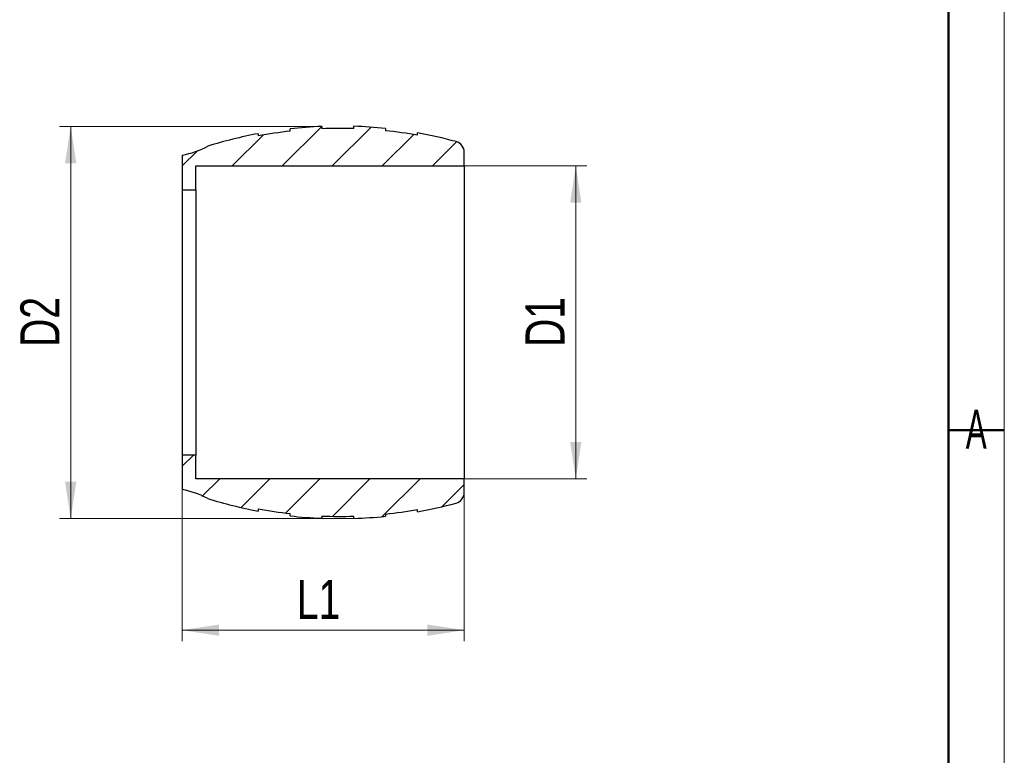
# Model space of a CAD drawing. Header units: millimetres. Extents: x 0 to 210, y 0 to 297.
# Tile 5 of 11: x 122 to 210, y 119 to 185. Entities that reach past the tile are written whole.
import ezdxf

# ---------------------------------------------------------------- set-up
doc = ezdxf.new("R2010")
doc.units = ezdxf.units.MM
doc.layers.add('ОСЕВЫЕ', color=7, linetype='Continuous')
doc.styles.add('SLDTEXTSTYLE1', font='TXT', dxfattribs={"width": 0.605})
doc.styles.add('SLDTEXTSTYLE3', font='TXT', dxfattribs={"width": 0.75})
doc.dimstyles.new('SLDDIMSTYLE0', dxfattribs={"dimtxt": 3.5, "dimasz": 3.302, "dimexe": 0, "dimexo": 0.0625, "dimgap": 0.875, "dimtad": 2, "dimrnd": 1e-09, "dimzin": 12, "dimdsep": 46, "dimtxsty": 'SLDTEXTSTYLE3', "dimsah": 1, "dimcen": 0.09, "dimadec": 0, "dimazin": 3, "dimtfac": 1, "dimtofl": 0, "dimtmove": 0, "dimatfit": 3, "dimfxl": 0, "dimfrac": 2, "dimtolj": 1, "dimtzin": 12, "dimarcsym": 0})

# ---------------------------------------------------------------- blocks, each defined once
blk = doc.blocks.new('_D')
at = {"color": 7, "linetype": 'Continuous', "lineweight": 0}
for p, q in [((161.569, 172.179), (172.569, 172.179)), ((171.569, 172.179), (171.569, 144.129)), ((161.569, 144.129), (172.569, 144.129))]:
    blk.add_line(p, q, dxfattribs=at)
at = {"color": 7, "linetype": 'Continuous', "lineweight": 18}
for points in [[(171.569, 172.179), (171.061, 168.877), (172.077, 168.877)], [(171.569, 144.129), (172.077, 147.431), (171.061, 147.431)]]:
    blk.add_solid(points, dxfattribs=at)
at = {"color": 7, "linetype": 'Continuous', "lineweight": 18, "insert": (167.057, 155.948), "char_height": 3.5, "attachment_point": 1, "rotation": 90, "style": 'SLDTEXTSTYLE3'}
blk.add_mtext('D1', dxfattribs=at)
blk = doc.blocks.new('_D_1')
at = {"color": 7, "linetype": 'Continuous', "lineweight": 0}
for p, q in [((148.779, 175.722), (125.269, 175.722)), ((126.269, 175.722), (126.269, 140.572)), ((151.659, 140.572), (125.269, 140.572))]:
    blk.add_line(p, q, dxfattribs=at)
at = {"color": 7, "linetype": 'Continuous', "lineweight": 18}
for points in [[(126.269, 175.722), (125.761, 172.42), (126.777, 172.42)], [(126.269, 140.572), (126.777, 143.874), (125.761, 143.874)]]:
    blk.add_solid(points, dxfattribs=at)
at = {"color": 7, "linetype": 'Continuous', "lineweight": 18, "insert": (121.757, 155.948), "char_height": 3.5, "attachment_point": 1, "rotation": 90, "style": 'SLDTEXTSTYLE3'}
blk.add_mtext('D2', dxfattribs=at)
blk = doc.blocks.new('_D_2')
at = {"color": 7, "linetype": 'Continuous', "lineweight": 0}
for p, q in [((136.269, 170.054), (136.269, 129.552)), ((161.569, 144.129), (161.569, 129.552)), ((136.269, 130.552), (161.569, 130.552))]:
    blk.add_line(p, q, dxfattribs=at)
at = {"color": 7, "linetype": 'Continuous', "lineweight": 18}
for points in [[(136.269, 130.552), (139.571, 130.044), (139.571, 131.06)], [(161.569, 130.552), (158.267, 131.06), (158.267, 130.044)]]:
    blk.add_solid(points, dxfattribs=at)
at = {"color": 7, "linetype": 'Continuous', "lineweight": 18, "insert": (146.549, 135.064), "char_height": 3.5, "attachment_point": 1, "style": 'SLDTEXTSTYLE3'}
blk.add_mtext('L1', dxfattribs=at)

msp = doc.modelspace()

# ---------------------------------------------------------------- hatches: boundary and pattern name
at = {"linetype": 'Continuous', "lineweight": 18}
h = msp.add_hatch(dxfattribs=at)
h.set_pattern_fill('ANSI31', style=0)
edge = h.paths.add_edge_path(flags=0)
edge.add_line((137.499, 172.179), (161.569, 172.179))
edge.add_line((161.569, 172.179), (161.569, 173.397))
edge.add_arc((160.569, 173.397), 1, 0, 74.78513)
edge.add_arc((150.4, 136.007), 39.749, 74.78513, 79.90208)
edge.add_line((157.369, 175.14), (157.369, 174.937))
edge.add_arc((150.4, 136.007), 39.549, 79.85047, 84.06525)
edge.add_line((154.489, 175.344), (154.489, 175.545))
edge.add_arc((150.4, 136.007), 39.749, 84.09522, 88.18468)
edge.add_line((151.659, 175.736), (151.659, 175.535))
edge.add_arc((150.4, 136.007), 39.549, 88.1755, 92.34885)
edge.add_line((148.779, 175.522), (148.779, 175.722))
edge.add_arc((150.4, 136.007), 39.749, 92.33702, 96.42918)
edge.add_line((145.949, 175.506), (145.949, 175.304))
edge.add_arc((150.4, 136.007), 39.549, 96.46183, 100.6823)
edge.add_line((143.069, 174.87), (143.069, 175.074))
edge.add_arc((150.4, 136.007), 39.749, 100.62793, 107.31604)
edge.add_arc((134.822, 181.022), 8, 280.42471, 297.9333, ccw=False)
edge.add_line((136.269, 173.154), (136.269, 170.054))
edge.add_line((136.269, 170.054), (137.499, 170.054))
edge.add_line((137.499, 170.054), (137.499, 172.179))
h = msp.add_hatch(dxfattribs=at)
h.set_pattern_fill('ANSI31', style=0)
edge = h.paths.add_edge_path(flags=0)
edge.add_arc((160.569, 142.911), 1, 285.21487, 360)
edge.add_line((161.569, 142.911), (161.569, 144.129))
edge.add_line((161.569, 144.129), (137.499, 144.129))
edge.add_line((137.499, 144.129), (137.499, 146.254))
edge.add_line((137.499, 146.254), (136.269, 146.254))
edge.add_line((136.269, 146.254), (136.269, 143.154))
edge.add_arc((134.822, 135.286), 8, 62.0667, 79.57529, ccw=False)
edge.add_arc((150.4, 180.301), 39.749, 252.68396, 259.37207)
edge.add_line((143.069, 141.234), (143.069, 141.438))
edge.add_arc((150.4, 180.301), 39.549, 259.3177, 263.53817)
edge.add_line((145.949, 141.004), (145.949, 140.802))
edge.add_arc((150.4, 180.301), 39.749, 263.57082, 267.66298)
edge.add_line((148.779, 140.586), (148.779, 140.786))
edge.add_arc((150.4, 180.301), 39.549, 267.65115, 271.8245)
edge.add_line((151.659, 140.773), (151.659, 140.572))
edge.add_arc((150.4, 180.301), 39.749, 271.81532, 275.90478)
edge.add_line((154.489, 140.763), (154.489, 140.964))
edge.add_arc((150.4, 180.301), 39.549, 275.93475, 280.14953)
edge.add_line((157.369, 141.371), (157.369, 141.168))
edge.add_arc((150.4, 180.301), 39.749, 280.09792, 285.21487)

# ---------------------------------------------------------------- linework, layer by layer
at = {"color": 7, "linetype": 'Continuous', "lineweight": 50}
for p, q in [((205, 5), (205, 292)), ((205, 292), (205, 5)), ((210.001, 148.5), (204.999, 148.5))]:
    msp.add_line(p, q, dxfattribs=at)
at = {"color": 7, "linetype": 'Continuous', "lineweight": 25}
for p, q in [((151.659, 175.535), (151.659, 175.736)), ((143.069, 175.074), (143.069, 174.87)), ((145.949, 175.304), (145.949, 175.506)), ((148.779, 175.722), (148.779, 175.522)), ((154.489, 175.545), (154.489, 175.344)), ((157.369, 174.937), (157.369, 175.14)), ((136.269, 173.154), (136.269, 170.054)), ((161.569, 172.179), (161.569, 173.397)), ((137.499, 170.054), (137.499, 172.179)), ((137.499, 172.179), (161.569, 172.179)), ((161.569, 172.179), (161.569, 144.129)), ((136.269, 170.054), (137.499, 170.054)), ((136.269, 170.054), (136.269, 146.254)), ((137.499, 170.054), (137.499, 146.254)), ((136.269, 146.254), (136.269, 143.154)), ((137.499, 146.254), (136.269, 146.254)), ((137.499, 144.129), (137.499, 146.254)), ((161.569, 144.129), (137.499, 144.129)), ((161.569, 142.911), (161.569, 144.129)), ((143.069, 141.438), (143.069, 141.234)), ((157.369, 141.168), (157.369, 141.371)), ((145.949, 140.802), (145.949, 141.004)), ((148.779, 140.786), (148.779, 140.586)), ((151.659, 140.572), (151.659, 140.773)), ((154.489, 140.964), (154.489, 140.763))]:
    msp.add_line(p, q, dxfattribs=at)
for centre, radius, start, end in [((150.4, 136.007), 39.749, 84.09522, 88.18468), ((150.4, 136.007), 39.749, 100.62793, 107.31604), ((150.4, 136.007), 39.549, 96.46183, 100.6823), ((150.4, 136.007), 39.749, 92.33702, 96.42918), ((150.4, 136.007), 39.549, 88.1755, 92.34885), ((150.4, 136.007), 39.549, 79.85047, 84.06525), ((150.4, 136.007), 39.749, 74.78513, 79.90208), ((160.569, 173.397), 1, 0, 74.78513), ((134.822, 181.022), 8, 280.42471, 297.9333), ((134.822, 135.286), 8, 62.0667, 79.57529), ((150.4, 180.301), 39.749, 252.68396, 259.37207), ((160.569, 142.911), 1, 285.21487, 0), ((150.4, 180.301), 39.549, 259.3177, 263.53817), ((150.4, 180.301), 39.549, 275.93475, 280.14953), ((150.4, 180.301), 39.749, 280.09792, 285.21487), ((150.4, 180.301), 39.749, 263.57082, 267.66298), ((150.4, 180.301), 39.549, 267.65115, 271.8245), ((150.4, 180.301), 39.749, 271.81532, 275.90478)]:
    msp.add_arc(centre, radius, start, end, dxfattribs=at)
at = {"layer": 'ОСЕВЫЕ', "lineweight": 18}
msp.add_line((210, 297), (210, 0), dxfattribs=at)

# ---------------------------------------------------------------- texts
at = {"color": 7, "linetype": 'Continuous', "lineweight": 0, "insert": (207.482, 150.317), "char_height": 3.5, "attachment_point": 2, "style": 'SLDTEXTSTYLE1'}
msp.add_mtext('A', dxfattribs=at)

# ---------------------------------------------------------------- dimensions: what is measured, and where the dimension line sits
at = {"color": 7, "linetype": 'Continuous', "lineweight": 18}
for base, p1, p2, text, picture, middle in [((126.269, 140.572), (148.779, 175.722), (151.659, 140.572), 'D2', '_D_1', (126.269, 158.977)), ((171.569, 144.129), (161.569, 172.179), (161.569, 144.129), 'D1', '_D', (171.569, 158.977))]:
    dim = msp.add_linear_dim(base=base, p1=p1, p2=p2, angle=90, text=text, dimstyle='SLDDIMSTYLE0', dxfattribs=at)
    dim.commit()
    dim.dimension.update_dxf_attribs({"geometry": picture, "text_midpoint": middle, "dimtype": 160})
dim = msp.add_linear_dim(base=(161.569, 130.552), p1=(136.269, 170.054), p2=(161.569, 144.129), text='L1', dimstyle='SLDDIMSTYLE0', dxfattribs=at)
dim.commit()
dim.dimension.update_dxf_attribs({"geometry": '_D_2', "text_midpoint": (148.919, 130.552), "dimtype": 160})

doc.saveas('drawing.dxf')
